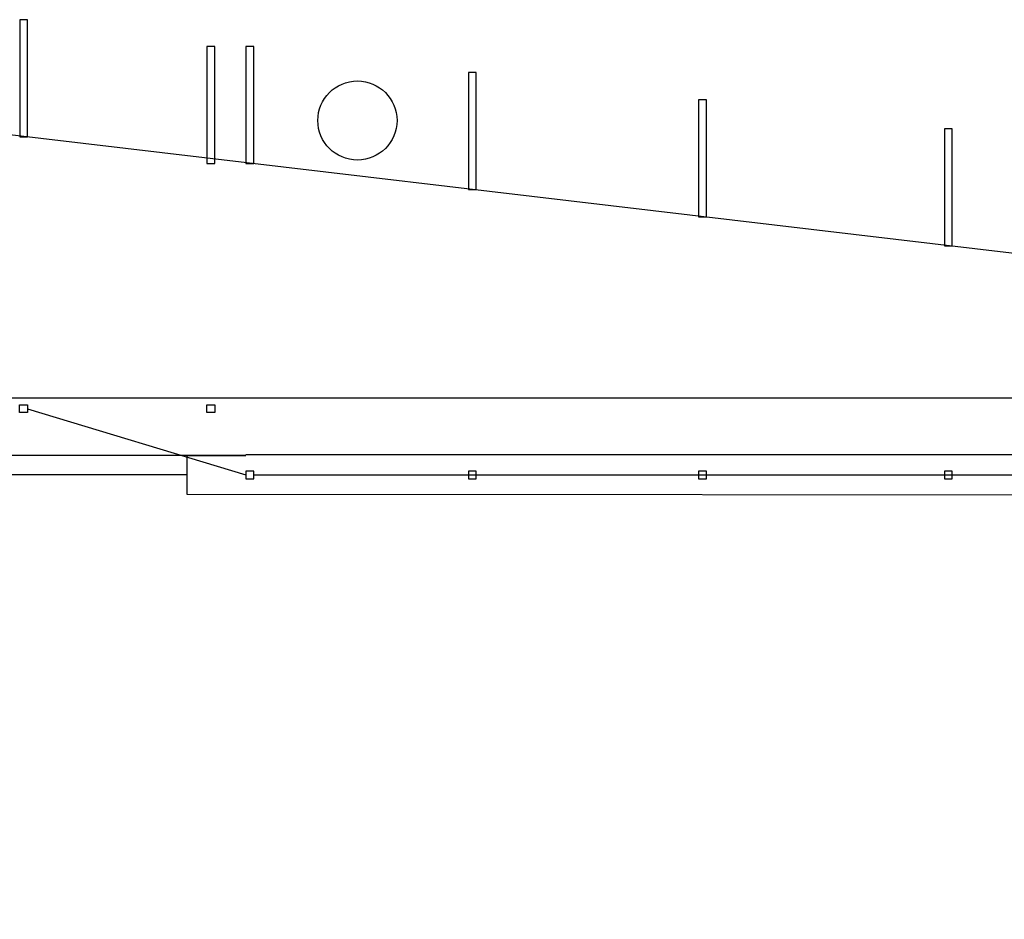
# Model space of a CAD drawing. Header units: millimetres. Extents: x 6567289036 to 6568990308, y 5976640423 to 5977332400.
# Tile 195 of 216: x 6568236179 to 6568248795, y 5976827854 to 5976839385. Entities that reach past the tile are written whole.
import ezdxf

# ---------------------------------------------------------------- set-up
doc = ezdxf.new("R2010")
doc.units = ezdxf.units.MM
doc.layers.add('istniejący zinwentaryzowany płot', color=130, linetype='Continuous')

msp = doc.modelspace()

# ---------------------------------------------------------------- linework, layer by layer
for points in [[(6568236279.603051, 5976837885.463633), (6568236279.603051, 5976839385.463633), (6568236179.603051, 5976839385.463633), (6568236179.603051, 5976837885.463633), (6568236279.603051, 5976837885.463633)], [(6568238678.25329, 5976837543.378224), (6568238678.25329, 5976839043.378224), (6568238578.25329, 5976839043.378224), (6568238578.25329, 5976837543.378224), (6568238678.25329, 5976837543.378224)], [(6568239178.25329, 5976837543.378224), (6568239178.25329, 5976839043.378224), (6568239078.25329, 5976839043.378224), (6568239078.25329, 5976837543.378224), (6568239178.25329, 5976837543.378224)], [(6568242028.25329, 5976837207.034293), (6568242028.25329, 5976838707.034293), (6568241928.25329, 5976838707.034293), (6568241928.25329, 5976837207.034293), (6568242028.25329, 5976837207.034293)], [(6568230768.25329, 5976834535.887858), (6568230768.25329, 5976838535.887858), (6568251528.25329, 5976836085.887858)], [(6568244978.25329, 5976836858.888822), (6568244978.25329, 5976838358.888822), (6568244878.25329, 5976838358.888822), (6568244878.25329, 5976836858.888822), (6568244978.25329, 5976836858.888822)], [(6568248128.25329, 5976836487.140266), (6568248128.25329, 5976837987.140266), (6568248028.25329, 5976837987.140266), (6568248028.25329, 5976836487.140266), (6568248128.25329, 5976836487.140266)], [(6568251528.25329, 5976834535.887858), (6568225161.511875, 5976834535.887858)]]:
    msp.add_lwpolyline(points)
msp.add_circle((6568240506.533054, 5976838092.833434), 507.092326)
at = {"layer": 'istniejący zinwentaryzowany płot'}
for points in [[(6568236278.25329, 5976834349.004209), (6568236178.25329, 5976834349.004209), (6568236178.25329, 5976834449.004209), (6568236278.25329, 5976834449.004209)], [(6568238678.25329, 5976834349.004209), (6568238578.25329, 5976834349.004209), (6568238578.25329, 5976834449.004209), (6568238678.25329, 5976834449.004209)], [(6568239178.25329, 5976833599.004209), (6568239078.25329, 5976833599.004209), (6568239078.25329, 5976833499.004209), (6568239178.25329, 5976833499.004209)], [(6568242028.25329, 5976833599.004209), (6568241928.25329, 5976833599.004209), (6568241928.25329, 5976833499.004209), (6568242028.25329, 5976833499.004209)], [(6568244978.25329, 5976833599.004209), (6568244878.25329, 5976833599.004209), (6568244878.25329, 5976833499.004209), (6568244978.25329, 5976833499.004209)], [(6568248128.25329, 5976833599.004209), (6568248028.25329, 5976833599.004209), (6568248028.25329, 5976833499.004209), (6568248128.25329, 5976833499.004209)]]:
    msp.add_lwpolyline(points, close=True, dxfattribs=at)
for points in [[(6568236278.25329, 5976834399.004209), (6568239078.25329, 5976833549.004209)], [(6568239078.25329, 5976833799.004209), (6568230518.25329, 5976833799.004209), (6568230518.25329, 5976827853.510254)], [(6568238325.312114, 5976833299.004209), (6568238325.312114, 5976833799.004209), (6568239078.25329, 5976833799.004209)], [(6568251528.25329, 5976833809.004209), (6568239078.25329, 5976833809.004209)], [(6568238325.312114, 5976833549.004209), (6568230768.25329, 5976833549.004209), (6568230768.25329, 5976827853.510254)], [(6568239178.25329, 5976833549.004209), (6568275628.25329, 5976833549.004209)], [(6568251528.25329, 5976833289.004209), (6568238325.312114, 5976833299.004209)]]:
    msp.add_lwpolyline(points, dxfattribs=at)

doc.saveas('drawing.dxf')
